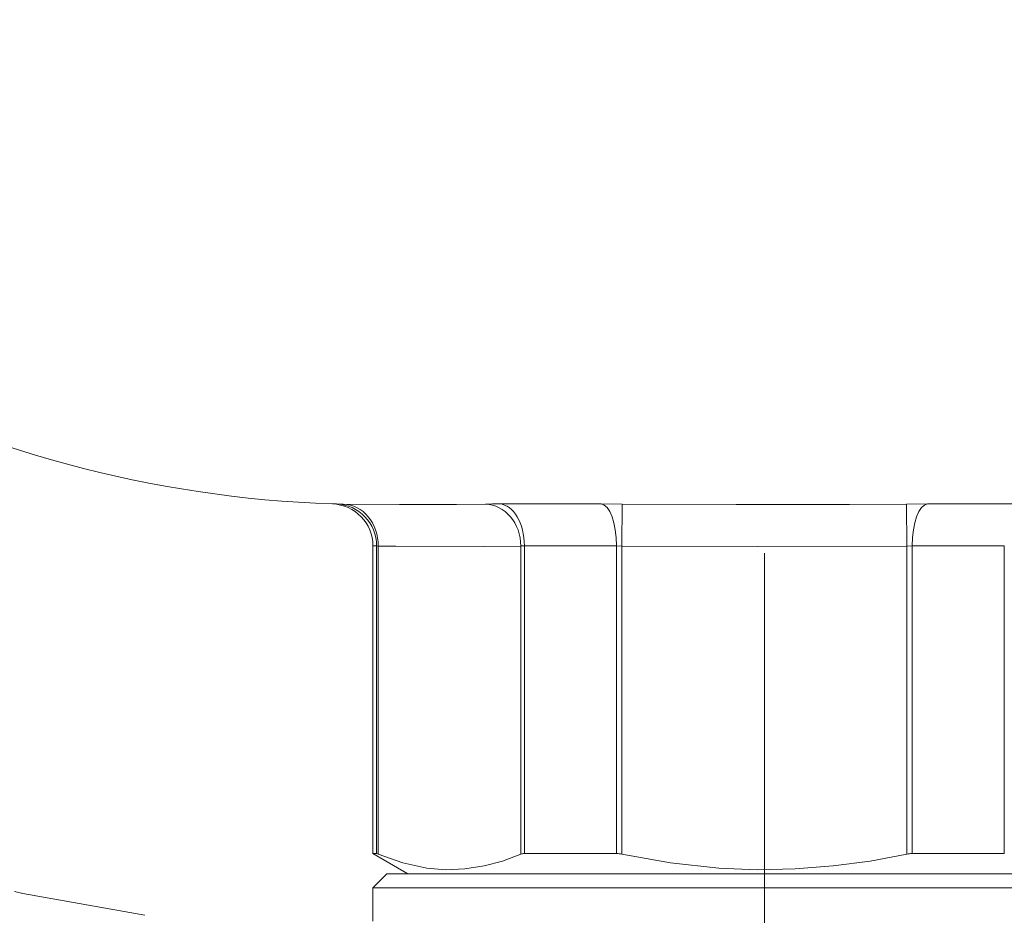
# Model space of a CAD drawing. Header units: centimetres. Extents: x -122 to 72759, y 3298 to 43172.
# Tile 225 of 243: x 31922.9 to 31926.34, y 17185.71 to 17188.84. Entities that reach past the tile are written whole.
import ezdxf

# ---------------------------------------------------------------- set-up
doc = ezdxf.new("R2010")
doc.units = ezdxf.units.CM
doc.header["$MEASUREMENT"] = 0
doc.linetypes.add('DASHDOT', pattern=[25.4, 12.7, -6.35, 0, -6.35])
doc.linetypes.add('MITTE', pattern=[2, 1.25, -0.25, 0.25, -0.25])
doc.layers.get('0').update_dxf_attribs({"lineweight": 5})

# ---------------------------------------------------------------- blocks, each defined once
blk = doc.blocks.new('G$C87052DC9')
at = {"color": 7, "linetype": 'DASHDOT', "lineweight": 13}
blk.add_line((-34.5, -52.0799), (-34.5, 105.5074), dxfattribs=at)
at = {"color": 7, "lineweight": 13}
for p, q in [((-38.3263, -38.9402), (-38.3621, -38.9402)), ((-38.3263, -38.9402), (-38.2651, -38.9413)), ((-36.5094, -38.9402), (-36.8675, -38.9402)), ((-35.9587, -38.9402), (-36.5094, -38.9402)), ((-35.9587, -38.9402), (-35.7708, -38.9413)), ((-35.7748, -39.3161), (-35.7708, -38.9413)), ((-33.2292, -38.9413), (-33.0413, -38.9402)), ((-33.2252, -39.3161), (-33.2292, -38.9413)), ((-32.1325, -38.9402), (-33.0413, -38.9402)), ((-37.9675, -39.315), (-38, -39.315)), ((-38, -42.0661), (-38, -39.315)), ((-37.9675, -39.315), (-37.952, -39.3161)), ((-37.9675, -42.0661), (-37.9675, -39.315)), ((-37.952, -42.0712), (-37.952, -39.3161)), ((-36.6772, -42.0712), (-36.6772, -39.3161)), ((-36.321, -39.315), (-36.6456, -39.315)), ((-36.6456, -42.0661), (-36.6456, -39.315)), ((-35.822, -39.315), (-36.321, -39.315)), ((-35.822, -39.315), (-35.7748, -39.3161)), ((-35.822, -42.0661), (-35.822, -39.315)), ((-35.7748, -42.0712), (-35.7748, -39.3161)), ((-33.2252, -39.3161), (-33.178, -39.315)), ((-33.2252, -42.0712), (-33.2252, -39.3161)), ((-32.3544, -39.315), (-33.178, -39.315)), ((-33.178, -42.0661), (-33.178, -39.315)), ((-32.3544, -42.0661), (-32.3544, -39.315)), ((-38, -42.0661), (-37.999, -42.0661)), ((-37.6875, -42.2465), (-38, -42.0661)), ((-37.9675, -42.0661), (-37.999, -42.0661)), ((-36.321, -42.0661), (-36.6456, -42.0661)), ((-35.822, -42.0661), (-36.321, -42.0661)), ((-32.3544, -42.0661), (-33.178, -42.0661)), ((-37.875, -42.2465), (-38, -42.3715)), ((-37.4618, -42.2465), (-37.875, -42.2465)), ((-31.125, -42.2465), (-37.4618, -42.2465)), ((-37.5715, -42.3715), (-38, -42.3715)), ((-38, -42.6715), (-38, -42.3715)), ((-31, -42.3715), (-37.5715, -42.3715))]:
    blk.add_line(p, q, dxfattribs=at)
at = {"color": 7, "linetype": 'DASHDOT', "lineweight": 13, "ltscale": 0.301665}
blk.add_line((-34.5, -53.127), (-34.5, -41.0604), dxfattribs=at)
at = {"color": 7, "lineweight": 13}
for points in [[(-38.2651, -38.9413), (-37.7614, -38.9457), (-37.2538, -38.9446), (-36.9943, -38.9413)], [(-35.7708, -38.9413), (-34.7533, -38.9457), (-33.74, -38.9446), (-33.2292, -38.9413)], [(-37.952, -39.3161), (-37.7956, -39.3186), (-37.0111, -39.3201), (-36.6772, -39.3161)], [(-35.7748, -39.3161), (-34.5599, -39.3207), (-33.2252, -39.3161)], [(-37.952, -42.0712), (-37.7339, -42.1489), (-37.5174, -42.1958), (-37.3471, -42.21), (-37.1769, -42.2037), (-37.0064, -42.1769), (-36.8422, -42.1327), (-36.6772, -42.0712)], [(-35.7748, -42.0712), (-35.3386, -42.1489), (-34.9056, -42.1958), (-34.5651, -42.21), (-34.2247, -42.2037), (-33.8835, -42.1769), (-33.5553, -42.1327), (-33.2252, -42.0712)]]:
    blk.add_lwpolyline(points, dxfattribs=at)
at = {"color": 7, "linetype": 'MITTE', "lineweight": 5}
blk.add_arc((-38.0244, -28.1399), 14.6172, 194.14209, 262.08194, dxfattribs=at)
at = {"color": 7, "lineweight": 13}
for centre, radius, start, end in [((-38, -28.4465), 10.5, 215.95057, 268.02389), ((-38.375, -39.315), 0.375, 0, 88.02389), ((-36.8787, -45.525), 6.5847, 89.90303, 91.00585), ((-36.6485, -39.7096), 0.3946, 89.57473, 94.17038), ((-37.98, -42.1274), 0.0627, 63.48325, 78.52963), ((-36.6487, -42.1495), 0.0834, 87.89106, 110.02903), ((-35.8235, -42.2972), 0.2311, 77.8221, 89.61608), ((-33.1765, -42.2972), 0.2311, 90.38392, 102.1779)]:
    blk.add_arc(centre, radius, start, end, dxfattribs=at)
for centre, major_axis, ratio, start_param, end_param in [((-38.3391, -39.315), (0, 0.375), 0.990728, 4.712389, 6.248696), ((-38.2767, -39.3161), (0.0078, 0.3749), 0.865978, 4.730498, 6.271571), ((-37.002, -39.3161), (-0.0078, 0.3749), 0.865978, 4.694281, 6.235353), ((-36.8755, -39.315), (0, -0.375), 0.613023, 1.570796, 3.107103), ((-35.9636, -39.315), (0, 0.375), 0.377705, 4.712389, 6.248696), ((-33.0364, -39.315), (0, -0.375), 0.377705, 3.176082, 4.712389)]:
    blk.add_ellipse(centre, major_axis=major_axis, ratio=ratio, start_param=start_param, end_param=end_param, dxfattribs=at)

msp = doc.modelspace()

# ---------------------------------------------------------------- block references
at = {"xscale": 0.3907495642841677, "yscale": 0.3907495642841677, "zscale": 0.3907495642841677}
msp.add_blockref('G$C87052DC9', (31938.98374, 17202.36486), dxfattribs=at)

doc.saveas('drawing.dxf')
